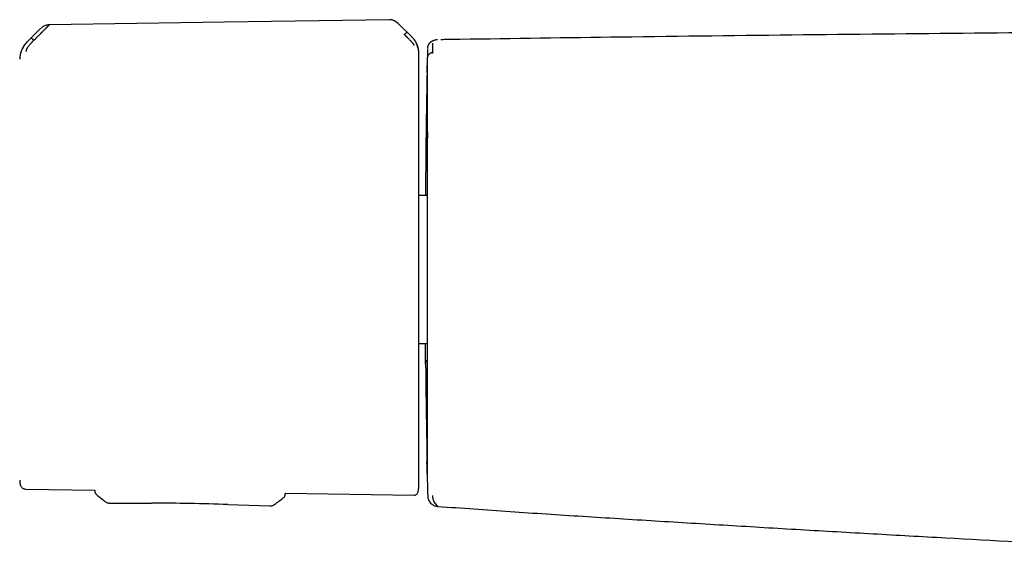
# Model space of a CAD drawing. Header units: millimetres. Extents: x 8 to 1762, y 12 to 2705.
# Tile 48 of 116: x 724 to 824, y 1475 to 1530. Entities that reach past the tile are written whole.
import ezdxf

# ---------------------------------------------------------------- set-up
doc = ezdxf.new("R2010")
doc.units = ezdxf.units.MM

msp = doc.modelspace()

# ---------------------------------------------------------------- linework, layer by layer
at = {"color": 7, "linetype": 'Continuous', "lineweight": 30}
for p, q in [((726.516, 1528.936), (725.107, 1527.537)), ((726.515, 1528.935), (726.512, 1528.932)), ((726.516, 1528.936), (726.515, 1528.935)), ((726.615, 1529.025), (726.56, 1528.978)), ((727.356, 1529.286), (727.356, 1529.286)), ((762.566, 1529.362), (762.497, 1529.428)), ((763.868, 1528.08), (762.56, 1529.367)), ((762.56, 1529.367), (762.563, 1529.365)), ((725.801, 1527.73), (725.953, 1527.882)), ((766.471, 1527.782), (766.284, 1527.761)), ((725.116, 1527.542), (725.115, 1527.527)), ((765.467, 1526.918), (765.43, 1525.205)), ((765.469, 1527.006), (765.469, 1527.011)), ((724.373, 1525.852), (724.375, 1525.894)), ((764.59, 1526.38), (764.59, 1526.386)), ((765.976, 1526.481), (766.032, 1526.481)), ((764.605, 1512.065), (764.59, 1512.065)), ((765.438, 1512.065), (764.601, 1512.065)), ((764.59, 1497.164), (764.605, 1497.165)), ((764.601, 1497.165), (765.438, 1497.165)), ((765.257, 1495.802), (765.249, 1496.755)), ((765.263, 1495.17), (765.265, 1495.169)), ((765.43, 1484.025), (765.466, 1482.338)), ((725.006, 1482.477), (731.93, 1482.37)), ((731.93, 1482.371), (731.929, 1482.319)), ((731.929, 1482.319), (731.932, 1482.261)), ((731.929, 1482.319), (731.929, 1482.319)), ((751.135, 1482.075), (751.133, 1481.984)), ((751.135, 1482.074), (764.105, 1481.874)), ((765.471, 1482.113), (765.476, 1482.071)), ((733.432, 1481.075), (733.432, 1481.075)), ((750.932, 1481.595), (750.965, 1481.626)), ((751.132, 1481.985), (751.133, 1481.996)), ((733.432, 1481.072), (737.659, 1481.063)), ((745.362, 1480.929), (749.587, 1480.79)), ((749.587, 1480.793), (749.595, 1480.793)), ((766.346, 1480.763), (766.484, 1480.74))]:
    msp.add_line(p, q, dxfattribs=at)
at = {"color": 7, "linetype": 'Continuous', "lineweight": 30, "flags": 128}
for points in [[(761.62, 1529.807), (745.023, 1529.555), (727.357, 1529.286)], [(765.467, 1526.918), (765.466, 1526.891), (765.466, 1526.854), (765.466, 1526.803), (765.466, 1526.736), (765.466, 1526.65), (765.466, 1526.615), (765.466, 1526.577), (765.466, 1526.537), (765.466, 1526.494), (765.466, 1526.448), (765.466, 1526.399), (765.466, 1526.345), (765.466, 1526.283), (765.466, 1526.222), (765.466, 1526.155), (765.466, 1526.083), (765.466, 1526), (765.466, 1525.995), (765.466, 1525.994), (765.466, 1525.994), (765.466, 1525.994), (765.466, 1525.994), (765.466, 1525.994), (765.466, 1525.994), (765.466, 1525.994), (765.466, 1525.994), (765.466, 1525.994)], [(765.43, 1525.205), (765.43, 1525.205), (765.43, 1525.205), (765.43, 1525.203), (765.43, 1525.2), (765.43, 1525.195), (765.43, 1525.185), (765.43, 1525.171), (765.43, 1525.149), (765.43, 1525.124), (765.43, 1525.09), (765.43, 1525.074), (765.43, 1525.057), (765.43, 1525.037), (765.43, 1525.025), (765.43, 1524.925), (765.43, 1524.804), (765.43, 1524.662), (765.43, 1524.5), (765.43, 1524.316), (765.43, 1523.999), (765.43, 1523.824), (765.43, 1523.731), (765.43, 1523.708), (765.43, 1523.702), (765.43, 1523.699), (765.43, 1523.699), (765.43, 1523.699), (765.43, 1523.699), (765.43, 1523.699), (765.43, 1523.699), (765.43, 1523.681), (765.43, 1523.642), (765.43, 1523.589), (765.43, 1523.52), (765.43, 1523.434), (765.43, 1523.333), (765.43, 1523.214), (765.43, 1523.075), (765.43, 1522.916), (765.43, 1522.734), (765.43, 1522.602), (765.43, 1522.507), (765.43, 1522.435), (765.43, 1522.362), (765.43, 1522.287), (765.43, 1522.21), (765.43, 1521.92), (765.43, 1521.606), (765.43, 1521.266), (765.43, 1521.048), (765.43, 1520.821), (765.43, 1520.584), (765.43, 1520.335), (765.43, 1520.038), (765.43, 1519.76), (765.43, 1519.508), (765.43, 1519.286), (765.43, 1519.095), (765.43, 1518.922), (765.43, 1518.697), (765.43, 1518.452), (765.43, 1518.185), (765.43, 1517.897), (765.43, 1517.587), (765.43, 1517.286), (765.43, 1516.487), (765.43, 1515.66), (765.429, 1515.156), (765.429, 1514.643), (765.429, 1514.185), (765.429, 1513.702), (765.429, 1513.181), (765.429, 1512.624), (765.429, 1512.391), (765.429, 1512.152), (765.429, 1511.907), (765.429, 1511.655), (765.429, 1511.41), (765.429, 1511.247), (765.429, 1510.972), (765.429, 1510.672), (765.429, 1510.349), (765.429, 1509.877), (765.43, 1509.362), (765.43, 1508.801), (765.43, 1508.195), (765.43, 1507.68), (765.43, 1507.189), (765.43, 1506.728), (765.43, 1506.297), (765.43, 1505.897), (765.43, 1505.493), (765.43, 1505.127), (765.43, 1505.037), (765.43, 1504.95), (765.43, 1504.866), (765.43, 1504.784), (765.43, 1504.705), (765.43, 1504.629), (765.43, 1503.734), (765.43, 1502.842), (765.43, 1501.952), (765.43, 1501.068), (765.43, 1500.191), (765.43, 1499.835), (765.43, 1499.492), (765.43, 1499.15), (765.43, 1498.809), (765.43, 1498.47), (765.43, 1498.401), (765.43, 1498.331), (765.43, 1498.262), (765.43, 1498.193), (765.43, 1498.124), (765.43, 1498.111), (765.43, 1498.083), (765.43, 1498.025), (765.43, 1497.916), (765.43, 1497.765), (765.43, 1497.573), (765.43, 1497.331), (765.43, 1497.045), (765.43, 1496.717), (765.43, 1496.577), (765.43, 1496.43), (765.43, 1496.277), (765.43, 1496.118), (765.43, 1495.962), (765.43, 1495.878), (765.43, 1494.981), (765.43, 1494.19), (765.43, 1493.41), (765.43, 1492.713), (765.43, 1492.029), (765.43, 1491.36), (765.43, 1490.708), (765.43, 1490.075), (765.43, 1490.03), (765.43, 1489.983), (765.43, 1489.934), (765.43, 1489.881), (765.43, 1489.824), (765.43, 1489.764), (765.43, 1489.701), (765.43, 1489.511), (765.43, 1489.297), (765.43, 1489.131), (765.43, 1488.954), (765.43, 1488.767), (765.43, 1488.578), (765.43, 1488.426), (765.43, 1488.109), (765.43, 1487.824), (765.43, 1487.569), (765.43, 1487.341), (765.43, 1487.193), (765.43, 1487.035), (765.43, 1486.867), (765.43, 1486.689), (765.43, 1486.505), (765.43, 1486.313), (765.43, 1486.11), (765.43, 1485.909), (765.43, 1485.739), (765.43, 1485.595), (765.43, 1485.477), (765.43, 1485.38), (765.43, 1485.294), (765.43, 1485.198), (765.43, 1485.095), (765.43, 1484.984), (765.43, 1484.894), (765.43, 1484.802), (765.43, 1484.711), (765.43, 1484.632), (765.43, 1484.542), (765.43, 1484.469), (765.43, 1484.411), (765.43, 1484.388), (765.43, 1484.368), (765.43, 1484.355), (765.43, 1484.343), (765.43, 1484.33), (765.43, 1484.295), (765.43, 1484.256), (765.43, 1484.212), (765.43, 1484.168), (765.43, 1484.125), (765.43, 1484.086), (765.43, 1484.054), (765.43, 1484.033), (765.43, 1484.025)]]:
    msp.add_lwpolyline(points, dxfattribs=at)
at = {"color": 7, "linetype": 'Continuous', "lineweight": 30}
for centre, radius, start, end in [((726.85, 1525.8), 2.478, 134.82412, 166.23956), ((726.85, 1483.43), 2.478, 181.21695, 190.53807), ((737.148, 1231.064), 250, 88.11717, 89.88289)]:
    msp.add_arc(centre, radius, start, end, dxfattribs=at)
for points, knots in [([(762.478, 1529.445), (762.448, 1529.471), (762.397, 1529.515), (762.327, 1529.567), (762.262, 1529.611), (762.189, 1529.655), (762.091, 1529.706), (761.981, 1529.75), (761.865, 1529.783), (761.747, 1529.804), (761.664, 1529.806), (761.62, 1529.807)], [0, 0, 0, 0, 0.1302692, 0.223369, 0.2880121, 0.3731422, 0.487691, 0.6303291, 0.7407148, 0.8635942, 1, 1, 1, 1]), ([(762.498, 1529.422), (762.445, 1529.47), (762.326, 1529.577), (762.15, 1529.679), (761.99, 1529.745), (761.868, 1529.78), (761.744, 1529.801), (761.661, 1529.801), (761.62, 1529.801)], [0, 0, 0, 0, 0.218226, 0.487069, 0.6173, 0.745455, 0.87255, 1, 1, 1, 1]), ([(727.356, 1529.275), (727.349, 1529.268), (727.333, 1529.254), (727.295, 1529.219), (727.245, 1529.171), (727.192, 1529.119), (727.141, 1529.069), (727.096, 1529.024), (727.047, 1528.974), (726.993, 1528.92), (726.936, 1528.863), (726.874, 1528.801), (726.802, 1528.729), (726.713, 1528.641), (726.635, 1528.565), (726.579, 1528.509), (726.551, 1528.481), (726.522, 1528.452), (726.492, 1528.421), (726.46, 1528.39), (726.428, 1528.358), (726.362, 1528.292), (726.27, 1528.2), (726.16, 1528.089), (726.079, 1528.007), (726.022, 1527.951), (725.987, 1527.916), (725.966, 1527.896), (725.957, 1527.886), (725.954, 1527.883), (725.953, 1527.883), (725.953, 1527.882), (725.953, 1527.882)], [0, 0, 0, 0, 0.0513729, 0.1056652, 0.1631022, 0.2238276, 0.2600471, 0.2973724, 0.3358052, 0.3753432, 0.4159812, 0.457712, 0.5005272, 0.5579595, 0.6251507, 0.6415529, 0.6584298, 0.675777, 0.6935901, 0.7118644, 0.7305947, 0.7497758, 0.8265384, 0.8887841, 0.9369303, 0.9640116, 0.9834945, 0.9954714, 0.9986645, 0.9995643, 0.9998401, 1, 1, 1, 1]), ([(727.356, 1529.289), (727.283, 1529.284), (727.134, 1529.274), (726.914, 1529.208), (726.743, 1529.118), (726.645, 1529.052), (726.615, 1529.025), (726.614, 1529.025)], [0, 0, 0, 0, 0.275078, 0.558497, 0.849386, 0.998236, 1, 1, 1, 1]), ([(884.733, 1528.754), (882.154, 1528.752), (873.435, 1528.745), (858.574, 1528.691), (840.153, 1528.593), (821.732, 1528.452), (803.311, 1528.271), (785.656, 1528.062), (774.141, 1527.894), (768.766, 1527.815)], [0, 0, 0, 0, 0.066719, 0.225566, 0.384412, 0.543256, 0.7021, 0.860946, 1, 1, 1, 1]), ([(725.801, 1527.73), (725.778, 1527.707), (725.735, 1527.664), (725.673, 1527.601), (725.619, 1527.545), (725.572, 1527.496), (725.531, 1527.453), (725.498, 1527.417), (725.44, 1527.354), (725.361, 1527.264), (725.268, 1527.15), (725.194, 1527.053), (725.137, 1526.968), (725.103, 1526.906), (725.079, 1526.858), (725.064, 1526.822), (725.05, 1526.788), (725.036, 1526.749), (725.023, 1526.706), (725.013, 1526.663), (725.007, 1526.628), (725.006, 1526.615), (725.006, 1526.608)], [0, 0, 0, 0, 0.050045, 0.095553, 0.136383, 0.17242, 0.203582, 0.229806, 0.251048, 0.341132, 0.424232, 0.500467, 0.559068, 0.620038, 0.651467, 0.683568, 0.716366, 0.749871, 0.805208, 0.865749, 0.930959, 1, 1, 1, 1]), ([(725.537, 1527.947), (725.544, 1527.946), (725.555, 1527.944), (725.588, 1527.921), (725.619, 1527.897), (725.656, 1527.866), (725.698, 1527.828), (725.747, 1527.783), (725.783, 1527.748), (725.801, 1527.73)], [0, 0, 0, 0, 0.266598, 0.401522, 0.532956, 0.658345, 0.776518, 0.888742, 1, 1, 1, 1]), ([(763.126, 1528.309), (763.144, 1528.327), (763.18, 1528.362), (763.23, 1528.409), (763.274, 1528.447), (763.312, 1528.479), (763.344, 1528.503), (763.378, 1528.526), (763.389, 1528.528), (763.396, 1528.53)], [0, 0, 0, 0, 0.1117, 0.224353, 0.342772, 0.468177, 0.599425, 0.734033, 1, 1, 1, 1]), ([(764.105, 1527.22), (764.105, 1527.227), (764.104, 1527.24), (764.092, 1527.276), (764.071, 1527.32), (764.044, 1527.364), (764.011, 1527.405), (763.974, 1527.448), (763.926, 1527.502), (763.868, 1527.568), (763.801, 1527.64), (763.73, 1527.712), (763.654, 1527.789), (763.569, 1527.874), (763.499, 1527.943), (763.449, 1527.993), (763.419, 1528.022), (763.385, 1528.055), (763.348, 1528.092), (763.307, 1528.132), (763.263, 1528.176), (763.219, 1528.22), (763.18, 1528.257), (763.153, 1528.284), (763.136, 1528.3), (763.129, 1528.307), (763.127, 1528.309), (763.126, 1528.309), (763.126, 1528.309), (763.126, 1528.309), (763.126, 1528.309), (763.126, 1528.309)], [0, 0, 0, 0, 0.069381, 0.134474, 0.194647, 0.249723, 0.286616, 0.328877, 0.376647, 0.440744, 0.499958, 0.554703, 0.614664, 0.6798, 0.750013, 0.76892, 0.790509, 0.814753, 0.841618, 0.871065, 0.903043, 0.937492, 0.964713, 0.984146, 0.995886, 0.998893, 0.999683, 0.9999, 0.999964, 0.999986, 1, 1, 1, 1]), ([(764.491, 1526.94), (764.49, 1526.952), (764.489, 1526.976), (764.479, 1527.026), (764.47, 1527.066), (764.464, 1527.089), (764.457, 1527.116), (764.444, 1527.16), (764.426, 1527.211), (764.406, 1527.266), (764.386, 1527.317), (764.366, 1527.367), (764.347, 1527.413), (764.322, 1527.474), (764.285, 1527.561), (764.2, 1527.701), (764.062, 1527.874), (763.935, 1528), (763.87, 1528.065)], [0, 0, 0, 0, 0.125554, 0.251039, 0.290001, 0.310057, 0.344618, 0.393554, 0.456767, 0.493798, 0.534579, 0.576341, 0.60187, 0.627562, 0.693703, 0.759502, 0.875658, 1, 1, 1, 1]), ([(764.241, 1527.629), (764.232, 1527.645), (764.181, 1527.735), (764.064, 1527.894), (763.942, 1528.023), (763.878, 1528.091)], [0, 0, 0, 0, 0.09379, 0.526659, 1, 1, 1, 1]), ([(766.12, 1527.712), (766.111, 1527.708), (766.091, 1527.701), (766.063, 1527.689), (766.034, 1527.677), (766.007, 1527.665), (765.981, 1527.653), (765.956, 1527.642), (765.933, 1527.63), (765.911, 1527.619), (765.891, 1527.608), (765.872, 1527.598), (765.854, 1527.588), (765.836, 1527.577), (765.818, 1527.566), (765.8, 1527.554), (765.782, 1527.542), (765.763, 1527.529), (765.744, 1527.515), (765.726, 1527.501), (765.709, 1527.487), (765.693, 1527.473), (765.677, 1527.459), (765.665, 1527.447), (765.656, 1527.438), (765.649, 1527.431), (765.639, 1527.42), (765.627, 1527.407), (765.614, 1527.391), (765.601, 1527.374), (765.586, 1527.355), (765.57, 1527.331), (765.553, 1527.303), (765.536, 1527.271), (765.519, 1527.235), (765.504, 1527.196), (765.49, 1527.154), (765.479, 1527.109), (765.472, 1527.063), (765.47, 1527.031), (765.469, 1527.016)], [0, 0, 0, 0, 0.038866, 0.083264, 0.125834, 0.166573, 0.205482, 0.242561, 0.27781, 0.311228, 0.339676, 0.366715, 0.393319, 0.419813, 0.446197, 0.472471, 0.498634, 0.528231, 0.557541, 0.585519, 0.611957, 0.636854, 0.66021, 0.682026, 0.692153, 0.702152, 0.713945, 0.727945, 0.740495, 0.754408, 0.769684, 0.786322, 0.806883, 0.829202, 0.853278, 0.879112, 0.906702, 0.936047, 0.967147, 1, 1, 1, 1]), ([(766.471, 1527.783), (766.41, 1527.778), (766.289, 1527.77), (766.176, 1527.73), (766.12, 1527.711)], [0, 0, 0, 0, 0.51043, 1, 1, 1, 1]), ([(768.766, 1527.817), (768.544, 1527.814), (768.05, 1527.806), (767.395, 1527.796), (766.963, 1527.79), (766.804, 1527.787)], [0, 0, 0, 0, 0.339616, 0.755952, 1, 1, 1, 1]), ([(725.104, 1527.539), (725.05, 1527.483), (724.942, 1527.369), (724.8, 1527.179), (724.675, 1526.976), (724.569, 1526.76), (724.486, 1526.535), (724.425, 1526.304), (724.385, 1526.071), (724.377, 1525.914), (724.373, 1525.836)], [0, 0, 0, 0, 0.122985, 0.247681, 0.373545, 0.5, 0.626456, 0.752319, 0.877015, 1, 1, 1, 1]), ([(725.115, 1527.526), (725.111, 1527.522), (725.091, 1527.502), (725.047, 1527.458), (724.977, 1527.389), (724.889, 1527.292), (724.793, 1527.164), (724.703, 1527.018), (724.624, 1526.861), (724.553, 1526.702), (724.496, 1526.542), (724.456, 1526.396), (724.433, 1526.278), (724.421, 1526.205), (724.415, 1526.148), (724.415, 1526.124), (724.415, 1526.112)], [0, 0, 0, 0, 0.007539, 0.032602, 0.07418, 0.124929, 0.188679, 0.265565, 0.331914, 0.405634, 0.486045, 0.573984, 0.669568, 0.772326, 0.882537, 1, 1, 1, 1]), ([(764.59, 1526.386), (764.59, 1526.427), (764.589, 1526.5), (764.581, 1526.601), (764.574, 1526.672), (764.568, 1526.718), (764.563, 1526.752), (764.555, 1526.799), (764.54, 1526.883), (764.513, 1526.998), (764.47, 1527.145), (764.409, 1527.306), (764.349, 1527.444), (764.301, 1527.525), (764.288, 1527.547)], [0, 0, 0, 0, 0.13859, 0.246275, 0.323202, 0.350406, 0.370585, 0.405796, 0.454324, 0.560898, 0.666494, 0.793532, 0.941763, 1, 1, 1, 1]), ([(765.472, 1527.054), (765.472, 1527.051), (765.472, 1527.045), (765.471, 1527.027), (765.47, 1526.985), (765.47, 1526.964)], [0, 0, 0, 0, 0.333263, 0.666582, 1, 1, 1, 1]), ([(765.977, 1527.424), (765.977, 1527.414), (765.977, 1527.392), (765.978, 1527.349), (765.978, 1527.297), (765.978, 1527.233), (765.978, 1527.159), (765.977, 1527.056), (765.977, 1526.912), (765.977, 1526.717), (765.977, 1526.56), (765.976, 1526.481)], [0, 0, 0, 0, 0.109932, 0.213734, 0.312257, 0.406498, 0.497527, 0.586403, 0.724001, 0.861491, 1, 1, 1, 1]), ([(764.59, 1504.781), (764.59, 1505.066), (764.59, 1505.636), (764.59, 1506.496), (764.59, 1507.362), (764.59, 1508.238), (764.59, 1509.055), (764.59, 1509.81), (764.59, 1510.505), (764.59, 1511.2), (764.59, 1511.893), (764.59, 1512.647), (764.59, 1513.457), (764.59, 1514.321), (764.59, 1515.17), (764.59, 1516.005), (764.59, 1516.817), (764.59, 1517.604), (764.59, 1518.363), (764.59, 1519.097), (764.59, 1519.808), (764.59, 1520.493), (764.59, 1521.15), (764.59, 1521.772), (764.59, 1522.357), (764.59, 1522.866), (764.59, 1523.307), (764.59, 1523.685), (764.59, 1524.039), (764.59, 1524.368), (764.59, 1524.698), (764.59, 1525.023), (764.59, 1525.33), (764.59, 1525.598), (764.59, 1525.825), (764.59, 1526.011), (764.59, 1526.159), (764.59, 1526.268), (764.59, 1526.346), (764.59, 1526.369), (764.59, 1526.38)], [0, 0, 0, 0, 0.025584, 0.05117, 0.077404, 0.103828, 0.130677, 0.152041, 0.173419, 0.195242, 0.217142, 0.23906, 0.267512, 0.29597, 0.324782, 0.353689, 0.382787, 0.411491, 0.440267, 0.469148, 0.498049, 0.527491, 0.556939, 0.586301, 0.615625, 0.644825, 0.667655, 0.690501, 0.713078, 0.735595, 0.75813, 0.786264, 0.814404, 0.842056, 0.86955, 0.896665, 0.922944, 0.949025, 0.974507, 1, 1, 1, 1]), ([(765.976, 1526.481), (765.945, 1526.479), (765.882, 1526.475), (765.788, 1526.447), (765.697, 1526.402), (765.616, 1526.339), (765.55, 1526.261), (765.502, 1526.175), (765.473, 1526.085), (765.468, 1526.023), (765.466, 1525.994)], [0, 0, 0, 0, 0.116925, 0.240508, 0.368965, 0.500005, 0.631045, 0.7595, 0.88308, 1, 1, 1, 1]), ([(765.415, 1524.477), (765.416, 1524.531), (765.419, 1524.67), (765.423, 1524.844), (765.426, 1525.007), (765.428, 1525.119), (765.429, 1525.179), (765.43, 1525.187), (765.43, 1525.189)], [0, 0, 0, 0, 0.1283376, 0.3320454, 0.5364457, 0.740075, 0.9433894, 1, 1, 1, 1]), ([(765.447, 1525.002), (765.446, 1525.001), (765.444, 1525), (765.441, 1524.984), (765.44, 1524.948), (765.438, 1524.896), (765.436, 1524.836), (765.435, 1524.767), (765.434, 1524.691), (765.433, 1524.594), (765.432, 1524.472), (765.432, 1524.321), (765.432, 1524.159), (765.432, 1523.984), (765.432, 1523.795), (765.432, 1523.595), (765.432, 1523.382), (765.432, 1523.118), (765.432, 1522.794), (765.432, 1522.4), (765.432, 1521.974), (765.432, 1521.506), (765.433, 1521.057), (765.434, 1520.642), (765.435, 1520.276), (765.437, 1519.893), (765.439, 1519.504), (765.442, 1519.127), (765.443, 1518.773), (765.444, 1518.446), (765.444, 1518.161), (765.444, 1517.917), (765.443, 1517.707), (765.442, 1517.501), (765.441, 1517.285), (765.44, 1517.05), (765.439, 1516.779), (765.439, 1516.468), (765.438, 1516.115), (765.438, 1515.733), (765.438, 1515.214), (765.438, 1514.561), (765.438, 1513.78), (765.438, 1512.994), (765.438, 1512.168), (765.438, 1511.299), (765.438, 1510.383), (765.438, 1509.456), (765.438, 1508.517), (765.438, 1507.57), (765.438, 1506.617), (765.438, 1505.661), (765.438, 1504.702), (765.438, 1503.743), (765.438, 1502.783), (765.438, 1501.826), (765.438, 1500.876), (765.438, 1499.938), (765.438, 1499.012), (765.438, 1498.098), (765.438, 1497.229), (765.438, 1496.402), (765.438, 1495.612), (765.438, 1494.825), (765.438, 1494.035), (765.438, 1493.366), (765.438, 1492.815), (765.438, 1492.378), (765.438, 1491.956), (765.438, 1491.559), (765.437, 1491.196), (765.437, 1490.865), (765.436, 1490.58), (765.435, 1490.337), (765.434, 1490.126), (765.433, 1489.918), (765.433, 1489.703), (765.432, 1489.475), (765.432, 1489.218), (765.432, 1488.934), (765.432, 1488.624), (765.432, 1488.306), (765.432, 1487.909), (765.432, 1487.458), (765.432, 1486.974), (765.432, 1486.536), (765.432, 1486.172), (765.432, 1485.865), (765.432, 1485.602), (765.432, 1485.351), (765.432, 1485.115), (765.432, 1484.895), (765.432, 1484.712), (765.432, 1484.561), (765.432, 1484.446), (765.434, 1484.358), (765.438, 1484.298), (765.444, 1484.268), (765.453, 1484.268), (765.455, 1484.268)], [0, 0, 0, 0, 0.002618, 0.006847, 0.014383, 0.021866, 0.029143, 0.036213, 0.043078, 0.049735, 0.059776, 0.069303, 0.078314, 0.087401, 0.09626, 0.105121, 0.11397, 0.1228, 0.136153, 0.149495, 0.16289, 0.176661, 0.19089, 0.200004, 0.209275, 0.218691, 0.228101, 0.236841, 0.244842, 0.252128, 0.258698, 0.263643, 0.268086, 0.272361, 0.276962, 0.281892, 0.287151, 0.293773, 0.300851, 0.308386, 0.316375, 0.331072, 0.345566, 0.359846, 0.373911, 0.389689, 0.405426, 0.42118, 0.436942, 0.452702, 0.468451, 0.484181, 0.499885, 0.515612, 0.531408, 0.547225, 0.563011, 0.578729, 0.594407, 0.610079, 0.625779, 0.639897, 0.654076, 0.668593, 0.683517, 0.698807, 0.707547, 0.716419, 0.725313, 0.733686, 0.74147, 0.748667, 0.755277, 0.760325, 0.764964, 0.769565, 0.774575, 0.779994, 0.785821, 0.793212, 0.801167, 0.809687, 0.818467, 0.833816, 0.848747, 0.863273, 0.877403, 0.887977, 0.898911, 0.910219, 0.921886, 0.933919, 0.946325, 0.95588, 0.965576, 0.975365, 0.985251, 0.995238, 1, 1, 1, 1]), ([(765.415, 1524.464), (765.415, 1524.439), (765.414, 1524.368), (765.411, 1524.241), (765.409, 1524.09), (765.407, 1523.945), (765.404, 1523.807), (765.401, 1523.609), (765.395, 1523.333), (765.388, 1522.938), (765.38, 1522.495), (765.371, 1521.998), (765.362, 1521.463), (765.354, 1520.959), (765.346, 1520.501), (765.34, 1520.1), (765.334, 1519.682), (765.327, 1519.242), (765.32, 1518.774), (765.314, 1518.276), (765.308, 1517.846), (765.303, 1517.501), (765.301, 1517.26), (765.298, 1517.036), (765.297, 1516.83), (765.295, 1516.636), (765.294, 1516.428), (765.293, 1516.19), (765.29, 1515.911), (765.287, 1515.598), (765.283, 1515.148), (765.277, 1514.572), (765.27, 1513.881), (765.264, 1513.203), (765.259, 1512.601), (765.256, 1512.22), (765.255, 1512.065)], [0, 0, 0, 0, 0.013849, 0.040526, 0.065038, 0.087387, 0.107579, 0.125629, 0.172317, 0.217909, 0.26852, 0.318875, 0.369293, 0.419778, 0.452133, 0.484516, 0.51687, 0.549994, 0.584236, 0.619624, 0.655829, 0.673122, 0.689054, 0.703626, 0.716834, 0.728679, 0.740336, 0.755828, 0.77323, 0.792544, 0.813772, 0.856107, 0.896862, 0.936025, 0.973882, 1, 1, 1, 1]), ([(764.59, 1482.841), (764.59, 1482.847), (764.59, 1482.858), (764.59, 1482.92), (764.59, 1483.017), (764.59, 1483.154), (764.59, 1483.317), (764.59, 1483.499), (764.59, 1483.692), (764.59, 1483.911), (764.59, 1484.157), (764.59, 1484.441), (764.59, 1484.769), (764.59, 1485.146), (764.59, 1485.556), (764.59, 1486), (764.59, 1486.478), (764.59, 1486.988), (764.59, 1487.53), (764.59, 1488.101), (764.59, 1488.703), (764.59, 1489.332), (764.59, 1489.987), (764.59, 1490.666), (764.59, 1491.368), (764.59, 1492.092), (764.59, 1492.833), (764.59, 1493.592), (764.59, 1494.364), (764.59, 1495.148), (764.59, 1495.945), (764.59, 1496.779), (764.59, 1497.653), (764.59, 1498.562), (764.59, 1499.474), (764.59, 1500.384), (764.59, 1501.285), (764.59, 1502.176), (764.59, 1503.051), (764.59, 1503.919), (764.59, 1504.494), (764.59, 1504.781)], [0, 0, 0, 0, 0.025655, 0.051318, 0.077645, 0.104165, 0.131122, 0.152575, 0.174043, 0.195965, 0.217964, 0.239981, 0.265503, 0.291024, 0.316763, 0.342682, 0.368622, 0.394823, 0.421023, 0.44731, 0.473645, 0.500002, 0.526343, 0.552683, 0.57897, 0.605165, 0.631381, 0.657306, 0.68323, 0.708969, 0.734485, 0.760022, 0.788024, 0.816032, 0.84351, 0.870819, 0.897719, 0.923762, 0.949595, 0.974792, 1, 1, 1, 1]), ([(765.249, 1496.755), (765.249, 1496.805), (765.248, 1496.903), (765.247, 1497.041), (765.246, 1497.129), (765.246, 1497.165)], [0, 0, 0, 0, 0.372894, 0.743776, 1, 1, 1, 1]), ([(765.263, 1495.17), (765.263, 1495.155), (765.263, 1495.122), (765.263, 1495.095), (765.263, 1495.084), (765.263, 1495.105), (765.263, 1495.163), (765.262, 1495.239), (765.261, 1495.322), (765.26, 1495.437), (765.259, 1495.592), (765.257, 1495.732), (765.257, 1495.802)], [0, 0, 0, 0, 0.07113, 0.156206, 0.242346, 0.367033, 0.492752, 0.576707, 0.659815, 0.743396, 0.871886, 1, 1, 1, 1]), ([(765.27, 1495.245), (765.272, 1495.048), (765.276, 1494.623), (765.282, 1494), (765.289, 1493.381), (765.296, 1492.806), (765.303, 1492.276), (765.309, 1491.79), (765.315, 1491.345), (765.321, 1490.936), (765.326, 1490.56), (765.332, 1490.215), (765.337, 1489.901), (765.341, 1489.617), (765.346, 1489.362), (765.35, 1489.137), (765.353, 1488.94), (765.357, 1488.77), (765.36, 1488.621), (765.364, 1488.461), (765.367, 1488.27), (765.371, 1488.039), (765.374, 1487.789), (765.377, 1487.522), (765.379, 1487.241), (765.382, 1486.993), (765.383, 1486.777), (765.385, 1486.593), (765.388, 1486.397), (765.39, 1486.192), (765.393, 1485.979), (765.397, 1485.766), (765.4, 1485.555), (765.403, 1485.374), (765.405, 1485.268), (765.406, 1485.226)], [0, 0, 0, 0, 0.043093, 0.092679, 0.13993, 0.184848, 0.227437, 0.267002, 0.304329, 0.339422, 0.372298, 0.40358, 0.432645, 0.45947, 0.484039, 0.506341, 0.526029, 0.543517, 0.558803, 0.572473, 0.594886, 0.619838, 0.647324, 0.677333, 0.709848, 0.744864, 0.766006, 0.789478, 0.815347, 0.843618, 0.874294, 0.907382, 0.94079, 0.976348, 1, 1, 1, 1]), ([(765.274, 1495.252), (765.273, 1495.251), (765.271, 1495.248), (765.271, 1495.246), (765.271, 1495.245)], [0, 0, 0, 0, 0.57643, 1, 1, 1, 1]), ([(765.438, 1495.496), (765.428, 1495.49), (765.393, 1495.468), (765.344, 1495.415), (765.294, 1495.339), (765.28, 1495.28), (765.272, 1495.251)], [0, 0, 0, 0, 0.1078484, 0.3946489, 0.6947429, 1, 1, 1, 1]), ([(765.43, 1484.034), (765.43, 1484.04), (765.429, 1484.052), (765.429, 1484.088), (765.428, 1484.138), (765.426, 1484.203), (765.425, 1484.287), (765.422, 1484.394), (765.42, 1484.498), (765.419, 1484.574), (765.418, 1484.615), (765.417, 1484.658), (765.416, 1484.701), (765.415, 1484.747), (765.413, 1484.841), (765.411, 1484.989), (765.408, 1485.14), (765.406, 1485.213)], [0, 0, 0, 0, 0.076586, 0.161437, 0.246379, 0.331473, 0.412606, 0.516638, 0.620685, 0.647952, 0.67523, 0.70252, 0.729824, 0.757145, 0.784484, 0.895281, 1, 1, 1, 1]), ([(724.413, 1482.984), (724.425, 1482.935), (724.45, 1482.834), (724.536, 1482.698), (724.646, 1482.593), (724.768, 1482.525), (724.886, 1482.486), (724.967, 1482.48), (725.006, 1482.477)], [0, 0, 0, 0, 0.1785638, 0.3677159, 0.5616327, 0.7130869, 0.8600931, 1, 1, 1, 1]), ([(731.935, 1482.261), (731.936, 1482.244), (731.94, 1482.188), (731.963, 1482.12), (731.991, 1482.077), (731.999, 1482.065)], [0, 0, 0, 0, 0.257405, 0.805383, 1, 1, 1, 1]), ([(731.999, 1482.065), (732.013, 1482.041), (732.044, 1481.986), (732.092, 1481.946), (732.118, 1481.924)], [0, 0, 0, 0, 0.454079, 1, 1, 1, 1]), ([(764.105, 1481.874), (764.136, 1481.876), (764.2, 1481.879), (764.292, 1481.914), (764.379, 1481.973), (764.452, 1482.056), (764.479, 1482.127), (764.492, 1482.162)], [0, 0, 0, 0, 0.180173, 0.369594, 0.562929, 0.787408, 1, 1, 1, 1]), ([(764.491, 1482.157), (764.508, 1482.219), (764.54, 1482.339), (764.571, 1482.519), (764.588, 1482.688), (764.59, 1482.79), (764.59, 1482.841)], [0, 0, 0, 0, 0.264834, 0.515751, 0.758652, 1, 1, 1, 1]), ([(765.466, 1482.338), (765.466, 1482.33), (765.467, 1482.314), (765.467, 1482.292), (765.468, 1482.27), (765.468, 1482.25), (765.468, 1482.232), (765.469, 1482.214), (765.469, 1482.198), (765.47, 1482.181), (765.47, 1482.164), (765.47, 1482.146), (765.471, 1482.129), (765.471, 1482.119), (765.471, 1482.113)], [0, 0, 0, 0, 0.06552, 0.132496, 0.20093, 0.270822, 0.342175, 0.414989, 0.489265, 0.552866, 0.654846, 0.76336, 0.878411, 1, 1, 1, 1]), ([(765.474, 1482.071), (765.474, 1482.056), (765.475, 1482.025), (765.476, 1481.983), (765.477, 1481.943), (765.478, 1481.908), (765.479, 1481.876), (765.48, 1481.848), (765.48, 1481.824), (765.481, 1481.802), (765.481, 1481.783), (765.482, 1481.766), (765.482, 1481.752), (765.483, 1481.74), (765.483, 1481.73), (765.484, 1481.721), (765.484, 1481.715), (765.485, 1481.71), (765.485, 1481.706), (765.485, 1481.704), (765.485, 1481.703)], [0, 0, 0, 0, 0.064082, 0.132557, 0.199451, 0.264791, 0.32856, 0.389649, 0.449199, 0.507206, 0.563666, 0.619562, 0.673861, 0.726574, 0.777704, 0.827249, 0.874365, 0.91995, 0.964003, 1, 1, 1, 1]), ([(732.116, 1481.924), (732.116, 1481.924), (732.117, 1481.925), (732.118, 1481.926), (732.119, 1481.927)], [0, 0, 0, 0, 0.500001, 1, 1, 1, 1]), ([(732.117, 1481.923), (732.265, 1481.804), (732.555, 1481.571), (732.845, 1481.339), (732.987, 1481.224)], [0, 0, 0, 0, 0.509729, 1, 1, 1, 1]), ([(732.985, 1481.227), (733.017, 1481.203), (733.081, 1481.157), (733.191, 1481.109), (733.306, 1481.078), (733.384, 1481.074), (733.423, 1481.072)], [0, 0, 0, 0, 0.241258, 0.489435, 0.74427, 1, 1, 1, 1]), ([(750.038, 1480.927), (750.184, 1481.036), (750.481, 1481.259), (750.779, 1481.481), (750.931, 1481.594)], [0, 0, 0, 0, 0.489878, 1, 1, 1, 1]), ([(750.932, 1481.595), (750.96, 1481.619), (751.018, 1481.668), (751.081, 1481.765), (751.123, 1481.871), (751.13, 1481.946), (751.133, 1481.984)], [0, 0, 0, 0, 0.2467722, 0.5, 0.7532279, 1, 1, 1, 1]), ([(765.489, 1481.704), (765.492, 1481.672), (765.501, 1481.575), (765.554, 1481.416), (765.645, 1481.234), (765.772, 1481.069), (765.93, 1480.934), (766.108, 1480.834), (766.293, 1480.765), (766.421, 1480.748), (766.483, 1480.74)], [0, 0, 0, 0, 0.063235, 0.194976, 0.330845, 0.469042, 0.607256, 0.743173, 0.874993, 1, 1, 1, 1]), ([(765.977, 1481.83), (765.977, 1481.792), (765.977, 1481.716), (765.978, 1481.642), (765.981, 1481.605), (765.982, 1481.587)], [0, 0, 0, 0, 0.333903, 0.66734, 1, 1, 1, 1]), ([(765.982, 1481.587), (765.996, 1481.528), (766.022, 1481.41), (766.097, 1481.24), (766.197, 1481.074), (766.323, 1480.909), (766.43, 1480.796), (766.483, 1480.739)], [0, 0, 0, 0, 0.202392, 0.403568, 0.603548, 0.802352, 1, 1, 1, 1]), ([(749.596, 1480.79), (749.635, 1480.79), (749.713, 1480.792), (749.83, 1480.819), (749.942, 1480.863), (750.008, 1480.908), (750.041, 1480.93)], [0, 0, 0, 0, 0.259442, 0.513212, 0.759452, 1, 1, 1, 1]), ([(766.483, 1480.739), (768.919, 1480.565), (773.791, 1480.217), (781.101, 1479.74), (788.411, 1479.282), (795.722, 1478.835), (803.034, 1478.401), (810.346, 1477.979), (819.999, 1477.436), (831.992, 1476.778), (842.621, 1476.204), (849.544, 1475.831), (852.762, 1475.658), (855.98, 1475.485), (859.199, 1475.31), (862.419, 1475.144), (865.643, 1474.996), (867.794, 1474.93), (868.87, 1474.896)], [0, 0, 0, 0, 0.0714395, 0.1428673, 0.2142893, 0.2857104, 0.3571312, 0.428551, 0.4999692, 0.6399432, 0.7799138, 0.8113355, 0.8427571, 0.8741786, 0.9056056, 0.9370473, 0.9685093, 1, 1, 1, 1]), ([(766.484, 1480.748), (766.484, 1480.748), (766.484, 1480.74), (766.484, 1480.741), (766.484, 1480.741)], [0, 0, 0, 0, 0.074959, 1, 1, 1, 1])]:
    msp.add_open_spline(points, degree=3, knots=knots, dxfattribs=at)

doc.saveas('drawing.dxf')
